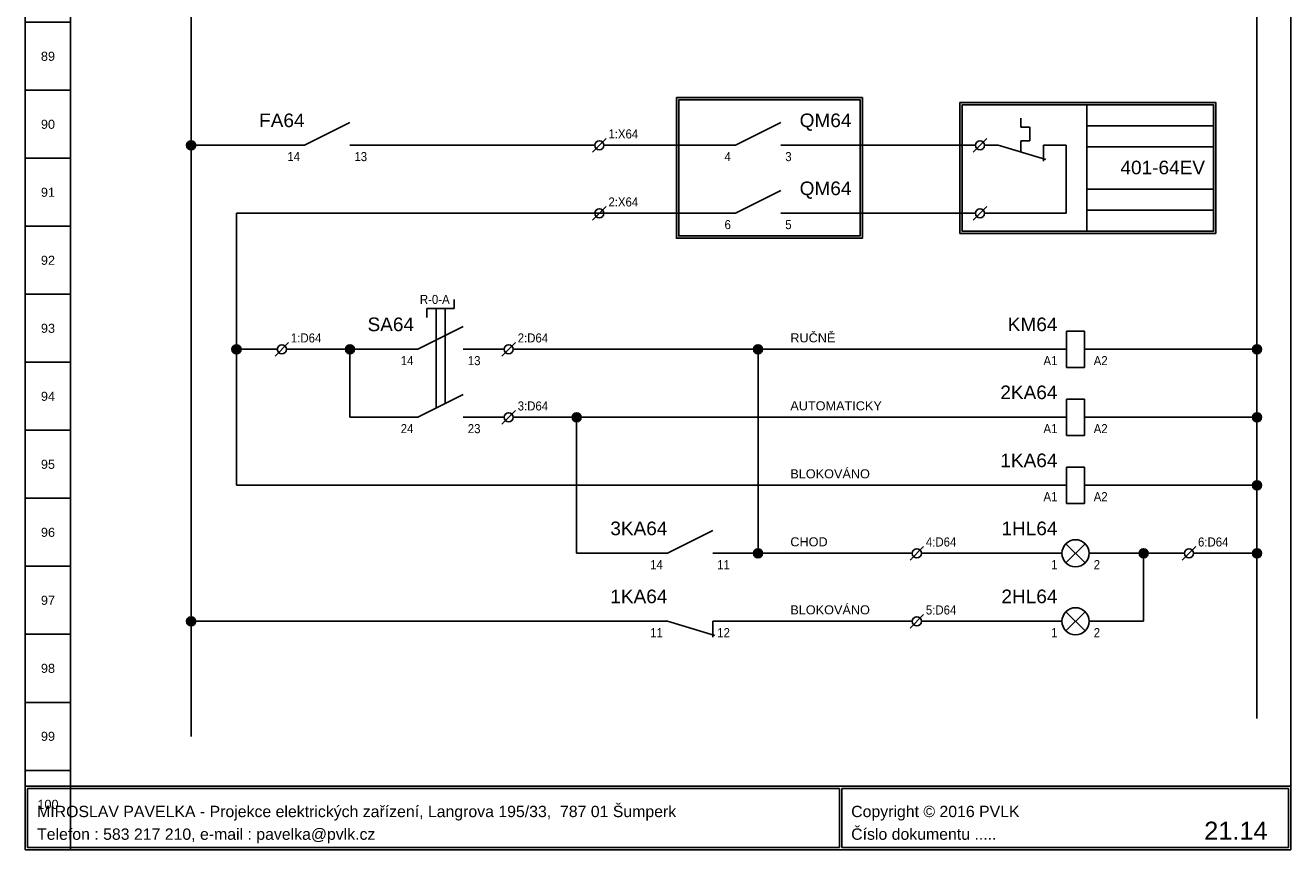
# Model space of a CAD drawing. Extents: x -1130 to 2703, y 1069 to 2560.
# Tile 21 of 31: x 2067 to 2346, y 1069 to 1250. Entities that reach past the tile are written whole.
import ezdxf
from ezdxf.enums import TextEntityAlignment as Align

# ---------------------------------------------------------------- set-up
doc = ezdxf.new("R2010")
doc.units = 0
doc.header["$MEASUREMENT"] = 0
for name, color, linetype in [('1-KRESBA', 7, 'Continuous'), ('__Bílá', 7, 'Continuous'), ('__Rudá 010', 10, 'Continuous'), ('__Vínová 220', 220, 'Continuous'), ('__Černá 250', 7, 'Continuous')]:
    doc.layers.add(name, color=color, linetype=linetype)
doc.styles.add('Arial', font='arial.ttf')

# ---------------------------------------------------------------- blocks, each defined once
blk = doc.blocks.new('RADKY01')
at = {"layer": '__Bílá'}
for p, q in [((15, -405), (15, -20)), ((25, -20), (25, -405)), ((294, -405), (294, -20)), ((25, -42.5), (15, -42.5)), ((25, -57.5), (15, -57.5)), ((25, -72.5), (15, -72.5)), ((25, -87.5), (15, -87.5)), ((25, -102.5), (15, -102.5)), ((25, -117.5), (15, -117.5)), ((25, -132.5), (15, -132.5)), ((25, -147.5), (15, -147.5)), ((25, -162.5), (15, -162.5)), ((25, -177.5), (15, -177.5)), ((25, -192.5), (15, -192.5)), ((25, -207.5), (15, -207.5)), ((25, -222.5), (15, -222.5)), ((25, -237.5), (15, -237.5)), ((25, -252.5), (15, -252.5)), ((25, -267.5), (15, -267.5)), ((25, -282.5), (15, -282.5)), ((25, -297.5), (15, -297.5)), ((25, -312.5), (15, -312.5)), ((25, -327.5), (15, -327.5)), ((25, -342.5), (15, -342.5)), ((25, -357.5), (15, -357.5)), ((25, -372.5), (15, -372.5)), ((25, -387.5), (15, -387.5))]:
    blk.add_line(p, q, dxfattribs=at)
at = {"layer": '__Bílá', "style": 'Arial'}
for tag, p in [('L01', (20, -36)), ('L02', (20, -51)), ('L03', (20, -66)), ('L04', (20, -81)), ('L05', (20, -96)), ('L06', (20, -111)), ('L07', (20, -126)), ('L08', (20, -141)), ('L09', (20, -156)), ('L10', (20, -171)), ('L11', (20, -186)), ('L12', (20, -201)), ('L13', (20, -216)), ('L14', (20, -231)), ('L15', (20, -246)), ('L16', (20, -261)), ('L17', (20, -276)), ('L18', (20, -291)), ('L19', (20, -306)), ('L20', (20, -321)), ('L21', (20, -336)), ('L22', (20, -351)), ('L23', (20, -366)), ('L24', (20, -381)), ('L25', (20, -396))]:
    blk.add_attdef(tag, text='', height=2, dxfattribs=at).set_placement(p, align=Align.CENTER)
blk = doc.blocks.new('L0006A01')
for p, q in [((5, 5), (-5, 0)), ((-10, 0), (-5, 0)), ((5, 0), (10, 0))]:
    blk.add_line(p, q)
at = {"style": 'Arial', "flags": 8}
blk.add_attdef('POPIS', text='', height=3, dxfattribs=at).set_placement((-5, 4), align=Align.RIGHT)
at = {"style": 'Arial', "width": 0.9}
blk.add_attdef('CO', text='', height=2, dxfattribs=at).set_placement((-6, -3.5), align=Align.RIGHT)
blk.add_attdef('NO', (6, -3.5), '', height=2, dxfattribs=at)
blk = doc.blocks.new('L0001A01')
h = blk.add_hatch(color=256)
edge = h.paths.add_edge_path()
edge.add_arc((0, 0), 1, 0, 360)
blk.add_circle((0, 0), 1)
blk = doc.blocks.new('L0007A01')
for p, q in [((-1, 0), (-5, 0)), ((-1.5, -1.5), (1.5, 1.5)), ((1, 0), (5, 0))]:
    blk.add_line(p, q)
blk.add_circle((0, 0), 1)
at = {"style": 'Arial', "width": 0.9, "flags": 8}
for tag, p in [('1', (-2, 1.5)), ('3', (-2, -3.5))]:
    blk.add_attdef(tag, text='', height=2, dxfattribs=at).set_placement(p, align=Align.RIGHT)
for tag, p in [('2', (2, 1.5)), ('4', (2, -3.5))]:
    blk.add_attdef(tag, p, '', height=2, dxfattribs=at)
blk = doc.blocks.new('L0006A11')
for p, q in [((-3, 9), (3, 9)), ((-3, 9), (-3, 7)), ((-1, 2), (-1, 9)), ((1, 3), (1, 9)), ((3, 9), (3, 11)), ((5, 5), (-5, 0)), ((-10, 0), (-5, 0)), ((5, 0), (10, 0))]:
    blk.add_line(p, q)
at = {"style": 'Arial', "width": 0.9}
for tag, p in [('POLOHY', (2, 10)), ('CO', (-6, -3.5))]:
    blk.add_attdef(tag, text='', height=2, dxfattribs=at).set_placement(p, align=Align.RIGHT)
at = {"style": 'Arial', "flags": 8}
blk.add_attdef('POPIS', (7, 4), '', height=3, dxfattribs=at)
at = {"style": 'Arial', "width": 0.9}
blk.add_attdef('NO', (6, -3.5), '', height=2, dxfattribs=at)
blk = doc.blocks.new('L0006A04')
for p, q in [((2, 4), (-2, 4)), ((-2, 4), (-2, -4)), ((2, -4), (2, 4)), ((-2, 0), (-5, 0)), ((2, 0), (5, 0)), ((-2, -4), (2, -4))]:
    blk.add_line(p, q)
at = {"style": 'Arial', "flags": 8}
blk.add_attdef('POPIS', text='', height=3, dxfattribs=at).set_placement((-4, 4), align=Align.RIGHT)
at = {"style": 'Arial', "width": 0.9}
blk.add_attdef('A1', text='', height=2, dxfattribs=at).set_placement((-4, -3.5), align=Align.RIGHT)
blk.add_attdef('A2', (4, -3.5), '', height=2, dxfattribs=at)
blk = doc.blocks.new('L0006A05')
for p, q in [((-5, 0), (-3, 0)), ((2.12, -2.12), (-2.12, 2.12)), ((2.12, 2.12), (-2.12, -2.12)), ((3, 0), (5, 0))]:
    blk.add_line(p, q)
blk.add_circle((0, 0), 3)
at = {"style": 'Arial', "flags": 8}
blk.add_attdef('POPIS', text='', height=3, dxfattribs=at).set_placement((-4, 4), align=Align.RIGHT)
at = {"style": 'Arial', "width": 0.9}
blk.add_attdef('1', text='', height=2, dxfattribs=at).set_placement((-4, -3.5), align=Align.RIGHT)
blk.add_attdef('2', (4, -3.5), '', height=2, dxfattribs=at)
blk = doc.blocks.new('L0006A07')
for p, q in [((-10, 0), (-5, 0)), ((-5, 0), (5.5, -3.15)), ((5, 0), (10, 0)), ((5, 0), (5, -3.5))]:
    blk.add_line(p, q)
at = {"style": 'Arial', "flags": 8}
blk.add_attdef('POPIS', text='', height=3, dxfattribs=at).set_placement((-5, 4), align=Align.RIGHT)
at = {"style": 'Arial', "width": 0.9}
blk.add_attdef('CO', text='', height=2, dxfattribs=at).set_placement((-6, -3.5), align=Align.RIGHT)
blk.add_attdef('NC', (6, -3.5), '', height=2, dxfattribs=at)

msp = doc.modelspace()

# ---------------------------------------------------------------- hatches: boundary and pattern name
at = {"layer": '1-KRESBA', "linetype": 'Continuous'}
h = msp.add_hatch(color=250, dxfattribs=at)
h.paths.add_polyline_path([(2210.87, 1234.44), (2251.87, 1234.44), (2251.87, 1203.44), (2210.87, 1203.44)])
h.paths.add_polyline_path([(2211.37, 1233.94), (2251.37, 1233.94), (2251.37, 1203.94), (2211.37, 1203.94)], flags=16)
at = {"layer": '__Černá 250'}
h = msp.add_hatch(color=256, dxfattribs=at)
h.paths.add_polyline_path([(2273.37, 1233.38), (2329.78, 1233.38), (2329.78, 1204.49), (2273.37, 1204.49)])
h.paths.add_polyline_path([(2273.87, 1232.88), (2329.28, 1232.88), (2329.28, 1204.99), (2273.87, 1204.99)], flags=16)

# ---------------------------------------------------------------- linework, layer by layer
at = {"layer": '1-KRESBA'}
for p, q in [((2338.87, 1423.57), (2338.87, 1097.52)), ((2103.87, 1393.57), (2103.87, 1093.57)), ((2123.87, 1223.94), (2103.87, 1223.94)), ((2143.87, 1223.94), (2188.87, 1223.94)), ((2198.87, 1223.94), (2218.87, 1223.94)), ((2276.82, 1223.94), (2238.87, 1223.94)), ((2198.87, 1208.94), (2113.87, 1208.94)), ((2113.87, 1148.94), (2113.87, 1208.94)), ((2218.87, 1208.94), (2198.87, 1208.94)), ((2238.87, 1208.94), (2276.82, 1208.94)), ((2118.87, 1178.94), (2113.87, 1178.94)), ((2148.87, 1178.94), (2128.87, 1178.94)), ((2138.87, 1178.94), (2138.87, 1163.94)), ((2178.87, 1178.94), (2293.87, 1178.94)), ((2228.87, 1178.94), (2228.87, 1133.94)), ((2303.87, 1178.94), (2338.87, 1178.94)), ((2138.87, 1163.94), (2148.87, 1163.94)), ((2178.87, 1163.94), (2293.87, 1163.94)), ((2188.87, 1163.94), (2188.87, 1133.94)), ((2303.87, 1163.94), (2338.87, 1163.94)), ((2293.87, 1148.94), (2113.87, 1148.94)), ((2303.87, 1148.94), (2338.87, 1148.94)), ((2203.87, 1133.94), (2188.87, 1133.94)), ((2223.87, 1133.94), (2258.87, 1133.94)), ((2268.87, 1133.94), (2293.87, 1133.94)), ((2303.87, 1133.94), (2318.87, 1133.94)), ((2313.87, 1118.94), (2313.87, 1133.94)), ((2328.87, 1133.94), (2338.87, 1133.94)), ((2203.87, 1118.94), (2103.87, 1118.94)), ((2108.87, 1118.94), (2103.87, 1118.94)), ((2258.87, 1118.94), (2223.87, 1118.94)), ((2293.87, 1118.94), (2268.87, 1118.94)), ((2303.87, 1118.94), (2313.87, 1118.94))]:
    msp.add_line(p, q, dxfattribs=at)
at = {"layer": '1-KRESBA', "color": 250, "linetype": 'Continuous'}
for p, q in [((2301.38, 1232.88), (2301.38, 1204.99)), ((2286.78, 1227.94), (2286.78, 1229.94)), ((2288.78, 1227.94), (2286.78, 1227.94)), ((2288.78, 1224.94), (2288.78, 1227.94)), ((2329.28, 1228.23), (2301.38, 1228.23)), ((2276.32, 1222.44), (2279.32, 1225.44)), ((2286.78, 1224.94), (2288.78, 1224.94)), ((2286.78, 1222.44), (2286.78, 1224.94)), ((2281.78, 1223.94), (2278.82, 1223.94)), ((2281.78, 1223.94), (2292.28, 1220.79)), ((2291.78, 1223.94), (2291.78, 1220.44)), ((2291.78, 1223.94), (2296.78, 1223.94)), ((2296.78, 1223.94), (2296.78, 1208.94)), ((2329.28, 1223.59), (2301.38, 1223.59)), ((2301.38, 1214.29), (2329.28, 1214.29)), ((2276.32, 1207.44), (2279.32, 1210.44)), ((2278.82, 1208.94), (2296.78, 1208.94)), ((2301.38, 1209.64), (2329.28, 1209.64))]:
    msp.add_line(p, q, dxfattribs=at)
for points in [[(2210.87, 1234.44), (2251.87, 1234.44), (2251.87, 1203.44), (2210.87, 1203.44)], [(2211.37, 1233.94), (2251.37, 1233.94), (2251.37, 1203.94), (2211.37, 1203.94)]]:
    msp.add_lwpolyline(points, close=True, dxfattribs=at)
for centre in [(2277.82, 1223.94), (2277.82, 1208.94)]:
    msp.add_circle(centre, 1, dxfattribs=at)
at = {"layer": '__Bílá'}
for p, q in [((2067.3, 1082.57), (2067.3, 1068.57)), ((2067.3, 1082.57), (2346.3, 1082.57)), ((2346.3, 1082.57), (2346.3, 1068.57)), ((2067.8, 1082.07), (2067.8, 1069.07)), ((2067.8, 1082.07), (2246.8, 1082.07)), ((2246.8, 1082.07), (2246.8, 1069.07)), ((2247.3, 1082.07), (2247.3, 1069.07)), ((2247.3, 1082.07), (2345.8, 1082.07)), ((2345.8, 1082.07), (2345.8, 1069.07)), ((2067.8, 1069.07), (2246.8, 1069.07)), ((2247.3, 1069.07), (2345.8, 1069.07)), ((2067.3, 1068.57), (2346.3, 1068.57))]:
    msp.add_line(p, q, dxfattribs=at)
at = {"layer": '__Černá 250'}
for p, q in [((2157.87, 1180.94), (2157.87, 1165.94)), ((2159.87, 1181.94), (2159.87, 1166.94))]:
    msp.add_line(p, q, dxfattribs=at)
for points in [[(2273.37, 1233.38), (2329.78, 1233.38), (2329.78, 1204.49), (2273.37, 1204.49)], [(2273.87, 1232.88), (2329.28, 1232.88), (2329.28, 1204.99), (2273.87, 1204.99)]]:
    msp.add_lwpolyline(points, close=True, dxfattribs=at)

# ---------------------------------------------------------------- block references
at = {"layer": '1-KRESBA', "color": 2, "linetype": 'Continuous'}
msp.add_blockref('RADKY01', (2052.3, 1473.57), dxfattribs=at).add_auto_attribs({'L01': '76', 'L02': '77', 'L03': '78', 'L04': '79', 'L05': '80', 'L06': '81', 'L07': '82', 'L08': '83', 'L09': '84', 'L10': '85', 'L11': '86', 'L12': '87', 'L13': '88', 'L14': '89', 'L15': '90', 'L16': '91', 'L17': '92', 'L18': '93', 'L19': '94', 'L20': '95', 'L21': '96', 'L22': '97', 'L23': '98', 'L24': '99', 'L25': '100'})
at = {"layer": '1-KRESBA', "color": 250, "linetype": 'Continuous'}
for p in [(2103.87, 1223.94), (2113.87, 1178.94), (2138.87, 1178.94), (2228.87, 1178.94), (2338.87, 1178.94), (2188.87, 1163.94), (2338.87, 1163.94), (2338.87, 1148.94), (2228.87, 1133.94), (2313.87, 1133.94), (2338.87, 1133.94), (2103.87, 1118.94)]:
    msp.add_blockref('L0001A01', p, dxfattribs=at)
at = {"layer": '__Černá 250'}
for name, p, values in [('L0006A01', (2133.87, 1223.94), {'POPIS': 'FA64', 'CO': '14', 'NO': '13'}), ('L0007A01', (2193.87, 1223.94), {'2': '1:X64'}), ('L0007A01', (2193.87, 1208.94), {'2': '2:X64'}), ('L0006A04', (2298.87, 1178.94), {'POPIS': 'KM64', 'A1': 'A1', 'A2': 'A2'}), ('L0007A01', (2123.87, 1178.94), {'2': '1:D64'}), ('L0007A01', (2173.87, 1178.94), {'2': '2:D64'}), ('L0006A04', (2298.87, 1163.94), {'POPIS': '2KA64', 'A1': 'A1', 'A2': 'A2'}), ('L0006A01', (2158.87, 1163.94), {'CO': '24', 'NO': '23'}), ('L0007A01', (2173.87, 1163.94), {'2': '3:D64'}), ('L0006A04', (2298.87, 1148.94), {'POPIS': '1KA64', 'A1': 'A1', 'A2': 'A2'}), ('L0006A01', (2213.87, 1133.94), {'POPIS': '3KA64', 'CO': '14', 'NO': '11'}), ('L0006A05', (2298.87, 1133.94), {'POPIS': '1HL64', '1': '1', '2': '2'}), ('L0007A01', (2263.87, 1133.94), {'2': '4:D64'}), ('L0007A01', (2323.87, 1133.94), {'2': '6:D64'}), ('L0006A07', (2213.87, 1118.94), {'POPIS': '1KA64', 'CO': '11', 'NC': '12'}), ('L0006A05', (2298.87, 1118.94), {'POPIS': '2HL64', '1': '1', '2': '2'}), ('L0007A01', (2263.87, 1118.94), {'2': '5:D64'})]:
    msp.add_blockref(name, p, dxfattribs=at).add_auto_attribs(values)
ref = msp.add_blockref('L0006A01', (2228.87, 1223.94), dxfattribs=at)
ref.add_attrib('POPIS', 'QM64', dxfattribs={"layer": '0', "height": 3, "style": 'Arial', "flags": 8}).set_placement((2249.45, 1227.94), align=Align.RIGHT)
ref.add_attrib('CO', '4', dxfattribs={"layer": '0', "height": 2, "style": 'Arial', "width": 0.9}).set_placement((2222.87, 1220.44), align=Align.RIGHT)
ref.add_attrib('NO', '3', (2234.87, 1220.44), dxfattribs={"layer": '0', "height": 2, "style": 'Arial', "width": 0.9})
ref = msp.add_blockref('L0006A01', (2228.87, 1208.94), dxfattribs=at)
ref.add_attrib('POPIS', 'QM64', dxfattribs={"layer": '0', "height": 3, "style": 'Arial', "flags": 8}).set_placement((2249.45, 1212.94), align=Align.RIGHT)
ref.add_attrib('CO', '6', dxfattribs={"layer": '0', "height": 2, "style": 'Arial', "width": 0.9}).set_placement((2222.87, 1205.44), align=Align.RIGHT)
ref.add_attrib('NO', '5', (2234.87, 1205.44), dxfattribs={"layer": '0', "height": 2, "style": 'Arial', "width": 0.9})
ref = msp.add_blockref('L0006A11', (2158.87, 1178.94), dxfattribs=at)
ref.add_attrib('POPIS', 'SA64', (2142.76, 1182.94), dxfattribs={"layer": '0', "height": 3, "style": 'Arial', "flags": 8})
ref.add_attrib('POLOHY', 'R-0-A', dxfattribs={"layer": '0', "height": 2, "style": 'Arial', "width": 0.9}).set_placement((2160.87, 1188.94), align=Align.RIGHT)
ref.add_attrib('CO', '14', dxfattribs={"layer": '0', "height": 2, "style": 'Arial', "width": 0.9}).set_placement((2152.87, 1175.44), align=Align.RIGHT)
ref.add_attrib('NO', '13', (2164.87, 1175.44), dxfattribs={"layer": '0', "height": 2, "style": 'Arial', "width": 0.9})

# ---------------------------------------------------------------- texts
at = {"layer": '1-KRESBA', "color": 250, "linetype": 'Continuous', "style": 'Arial'}
for s, p in [('RUČNĚ', (2235.98, 1180.47)), ('AUTOMATICKY', (2235.98, 1165.47)), ('BLOKOVÁNO', (2235.98, 1150.47)), ('CHOD', (2235.98, 1135.47)), ('BLOKOVÁNO', (2235.98, 1120.47))]:
    msp.add_text(s, height=2, dxfattribs=at).set_placement(p)
at = {"layer": '__Bílá', "style": 'Arial'}
for s, p in [('MIROSLAV PAVELKA - Projekce elektrických zařízení, Langrova 195/33,  787 01 Šumperk', (2069.9, 1075.75)), ('Copyright © 2016 PVLK', (2249.4, 1075.75)), ('Telefon : 583 217 210, e-mail : pavelka@pvlk.cz', (2069.9, 1070.75)), ('Číslo dokumentu .....', (2249.4, 1070.75))]:
    msp.add_text(s, height=2.5, dxfattribs=at).set_placement(p)
at = {"layer": '__Rudá 010', "style": 'Arial'}
msp.add_text('401-64EV', height=3, dxfattribs=at).set_placement((2308.77, 1217.54))
at = {"layer": '__Vínová 220', "style": 'Arial'}
msp.add_attdef('21.14', text='F.1.201', height=4, dxfattribs=at).set_placement((2341.22, 1070.75), align=Align.RIGHT)

doc.saveas('drawing.dxf')
